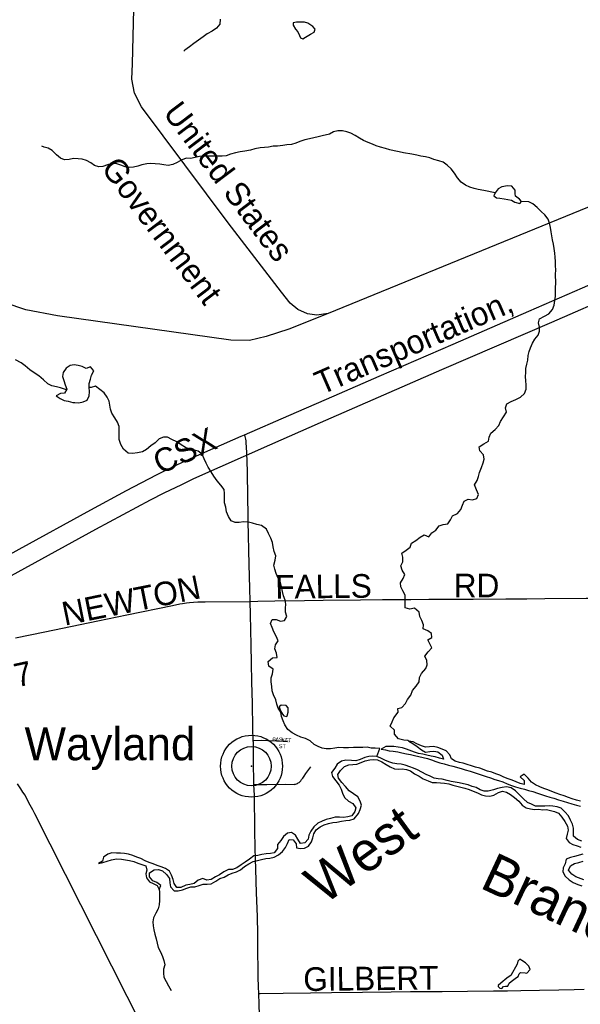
# Model space of a CAD drawing. Header units: feet. Extents: x 2113747 to 2516209, y 960708 to 1356798.
# Tile 171 of 206: x 2359090 to 2366212, y 1151434 to 1163935. Entities that reach past the tile are written whole.
import ezdxf

# ---------------------------------------------------------------- set-up
doc = ezdxf.new("R2010")
doc.units = ezdxf.units.FT
doc.header["$LTSCALE"] = 50
doc.header["$MEASUREMENT"] = 0
doc.linetypes.add('rr2', pattern=[0])
for name, color, linetype in [('0_Xref', 7, 'Continuous'), ('GM_X_County_Road', 3, 'Continuous'), ('GM_X_County_Road_Text', 3, 'Continuous'), ('GM_X_Major_Lake', 5, 'Continuous'), ('GM_X_Major_River', 5, 'Continuous'), ('GM_X_Major_River_Text', 5, 'Continuous'), ('GM_X_Minor_Lake', 5, 'Continuous'), ('GM_X_Minor_River', 5, 'Continuous'), ('GM_X_Rail_Line', 251, 'rr2'), ('GM_X_Rail_Line_Text', 251, 'Continuous'), ('GM_X_State_Route', 1, 'Continuous'), ('GM_X_Township_Road', 4, 'Continuous'), ('GM_X_Township_Road_Text', 4, 'Continuous'), ('GM_X_Township_Subdivision', 4, 'Continuous'), ('GM_X_Township_Subdivision_Text', 4, 'Continuous'), ('GM_X_Unincorporated', 1, 'Continuous'), ('GM_X_Unincorporated_Location', 2, 'Continuous'), ('GM_X_Unincorporated_Text', 251, 'Continuous')]:
    doc.layers.add(name, color=color, linetype=linetype)
doc.styles.add('Styledgn030', font='dgn030.shx')
doc.styles.add('Styledgn031', font='dgn031.shx')

# ---------------------------------------------------------------- blocks, each defined once
blk = doc.blocks.new('Unicorp17')
at = {"layer": 'GM_X_Unincorporated'}
for radius in [393, 249]:
    blk.add_circle((0, 0), radius, dxfattribs=at)
blk = doc.blocks.new('POR')
at = {"layer": 'GM_X_County_Road', "flags": 128}
for points in [[(2362016, 1156550), (2362013, 1156716), (2362007, 1157019), (2361994, 1157567), (2361994, 1157655), (2361989, 1157865), (2361983, 1158200), (2361975, 1158442), (2361969, 1158567), (2361967, 1158588), (2361964, 1158611), (2361955, 1158644), (2361947, 1158665)], [(2359035, 1156085), (2359411, 1156161), (2360082, 1156301), (2360452, 1156377), (2361030, 1156497), (2361126, 1156517), (2361158, 1156522), (2361207, 1156530), (2361248, 1156535), (2361300, 1156540), (2361351, 1156542), (2361447, 1156545), (2362016, 1156550)], [(2362016, 1156550), (2362115, 1156551), (2362330, 1156555), (2362707, 1156562), (2362944, 1156566), (2363419, 1156570), (2363698, 1156572), (2364060, 1156574), (2364286, 1156576), (2364852, 1156577), (2365266, 1156582), (2365534, 1156583), (2365761, 1156585), (2366285, 1156590), (2366512, 1156592), (2366725, 1156594), (2367273, 1156598), (2367535, 1156602), (2367575, 1156602)], [(2362057, 1154785), (2362051, 1154936), (2362046, 1155257), (2362040, 1155526), (2362034, 1155769), (2362030, 1155994), (2362022, 1156385), (2362016, 1156550)], [(2362066, 1154225), (2362062, 1154529), (2362058, 1154754), (2362057, 1154785)], [(2362128, 1151572), (2362124, 1151657), (2362121, 1151777), (2362118, 1151900), (2362117, 1152080), (2362114, 1152323), (2362109, 1152549), (2362100, 1152847), (2362091, 1153148), (2362085, 1153282), (2362083, 1153416), (2362078, 1153643), (2362075, 1153800), (2362073, 1153937), (2362071, 1154083), (2362066, 1154225)], [(2362174, 1149355), (2362167, 1149683), (2362162, 1149899), (2362150, 1150466), (2362145, 1150768), (2362144, 1151011), (2362133, 1151434), (2362128, 1151572)]]:
    blk.add_lwpolyline(points, dxfattribs=at)
at = {"layer": 'GM_X_Major_Lake'}
blk.add_line((2360964, 1150531), (2359283, 1153852), dxfattribs=at)
at = {"layer": 'GM_X_Major_Lake', "flags": 128}
blk.add_lwpolyline([(2359283, 1153852), (2359256, 1153904), (2359224, 1153964), (2359180, 1154043), (2359158, 1154088), (2359130, 1154129), (2359105, 1154168), (2359063, 1154233)], dxfattribs=at)
at = {"layer": 'GM_X_Major_River'}
blk.add_line((2360143, 1153252), (2360089, 1153221), dxfattribs=at)
at = {"layer": 'GM_X_Major_River', "flags": 128}
for points in [[(2366213, 1154011), (2366162, 1154024), (2366110, 1154042), (2366060, 1154059), (2366005, 1154079), (2365953, 1154098), (2365903, 1154116), (2365851, 1154137), (2365798, 1154157), (2365748, 1154172), (2365698, 1154194), (2365641, 1154219), (2365591, 1154255), (2365548, 1154306), (2365498, 1154354), (2365446, 1154323), (2365500, 1154274), (2365499, 1154224), (2365449, 1154237), (2365398, 1154259), (2365344, 1154278), (2365294, 1154298), (2365240, 1154319), (2365189, 1154341), (2365139, 1154360), (2365089, 1154382), (2365034, 1154395), (2364934, 1154430), (2364880, 1154444), (2364829, 1154461), (2364775, 1154479), (2364725, 1154496), (2364675, 1154506), (2364624, 1154519), (2364574, 1154549), (2364555, 1154602), (2364509, 1154654), (2364456, 1154674), (2364402, 1154693), (2364348, 1154705), (2364296, 1154702), (2364244, 1154697), (2364193, 1154715), (2364137, 1154742), (2364087, 1154766), (2364033, 1154773), (2364083, 1154744), (2364141, 1154708), (2364194, 1154665), (2364244, 1154637)], [(2364244, 1154637), (2364300, 1154644), (2364352, 1154648), (2364403, 1154641), (2364457, 1154599), (2364472, 1154547), (2364422, 1154559), (2364367, 1154574), (2364317, 1154586), (2364261, 1154599), (2364211, 1154611), (2364158, 1154620), (2364106, 1154636), (2364002, 1154675), (2363951, 1154692), (2363899, 1154700), (2363843, 1154705), (2363743, 1154708), (2363683, 1154673), (2363735, 1154666), (2363785, 1154654), (2363835, 1154647), (2363894, 1154638), (2363944, 1154626), (2364002, 1154615), (2364054, 1154605), (2364107, 1154592), (2364159, 1154580), (2364215, 1154569), (2364269, 1154553), (2364320, 1154538), (2364378, 1154518), (2364428, 1154501), (2364482, 1154485), (2364539, 1154472), (2364591, 1154458), (2364699, 1154428), (2364750, 1154412), (2364812, 1154395), (2364862, 1154377), (2364912, 1154358), (2364967, 1154342), (2365017, 1154325), (2365069, 1154311), (2365124, 1154290), (2365174, 1154276), (2365226, 1154257), (2365284, 1154235), (2365339, 1154214), (2365389, 1154196), (2365449, 1154179), (2365502, 1154165), (2365552, 1154150), (2365610, 1154135), (2365666, 1154115), (2365719, 1154098), (2365769, 1154080), (2365823, 1154063), (2365877, 1154049), (2365936, 1154028), (2365992, 1154014), (2366048, 1153997), (2366105, 1153979), (2366165, 1153962), (2366215, 1153949)], [(2360089, 1153221), (2360145, 1153236), (2360257, 1153269), (2360321, 1153282), (2360383, 1153276), (2360435, 1153269), (2360487, 1153258), (2360542, 1153246), (2360592, 1153225), (2360642, 1153209), (2360692, 1153192), (2360705, 1153139), (2360693, 1153089), (2360702, 1153039), (2360737, 1152987), (2360787, 1152966), (2360837, 1152942), (2360862, 1152890), (2360881, 1152941), (2360831, 1152980), (2360781, 1153000), (2360738, 1153052), (2360741, 1153102), (2360797, 1153140), (2360853, 1153147), (2360903, 1153128), (2360954, 1153082), (2360991, 1153030), (2360999, 1152976), (2361004, 1152926), (2361054, 1152876), (2361104, 1152875), (2361158, 1152888), (2361212, 1152910), (2361266, 1152925), (2361316, 1152925), (2361368, 1152942), (2361422, 1152961), (2361472, 1152959), (2361524, 1152964), (2361580, 1152998), (2361634, 1153029), (2361686, 1153046), (2361738, 1153078), (2361789, 1153097), (2361843, 1153116), (2361895, 1153142), (2361947, 1153183), (2361999, 1153219), (2362054, 1153246), (2362110, 1153261), (2362162, 1153271), (2362216, 1153284), (2362268, 1153290), (2362322, 1153303), (2362376, 1153330), (2362428, 1153374), (2362465, 1153425), (2362491, 1153475), (2362512, 1153526), (2362563, 1153524), (2362601, 1153473), (2362606, 1153420), (2362656, 1153413), (2362706, 1153418), (2362758, 1153440), (2362795, 1153497), (2362813, 1153547), (2362826, 1153599), (2362856, 1153650), (2362908, 1153688), (2362959, 1153713), (2363013, 1153728), (2363067, 1153740), (2363119, 1153745), (2363177, 1153757), (2363235, 1153766), (2363285, 1153771), (2363337, 1153787), (2363393, 1153856), (2363416, 1153908), (2363430, 1153961), (2363417, 1154015), (2363385, 1154067), (2363276, 1154146), (2363229, 1154199), (2363182, 1154251), (2363140, 1154303), (2363133, 1154353), (2363167, 1154403), (2363216, 1154454), (2363272, 1154474), (2363322, 1154477), (2363372, 1154482), (2363426, 1154506), (2363478, 1154523), (2363536, 1154539), (2363586, 1154542), (2363636, 1154536), (2363691, 1154511), (2363745, 1154478)], [(2364197, 1154380), (2364145, 1154410), (2364094, 1154433), (2364044, 1154451), (2363988, 1154470), (2363937, 1154484), (2363881, 1154485), (2363831, 1154496), (2363781, 1154514), (2363728, 1154535), (2363678, 1154559), (2363626, 1154578), (2363576, 1154584), (2363526, 1154581), (2363474, 1154567), (2363416, 1154544), (2363358, 1154523), (2363304, 1154529), (2363232, 1154532), (2363180, 1154520), (2363124, 1154481), (2363094, 1154430), (2363053, 1154378), (2363065, 1154326), (2363108, 1154270), (2363149, 1154218), (2363173, 1154165), (2363190, 1154113), (2363218, 1154061), (2363269, 1154013), (2363321, 1153982), (2363362, 1153930), (2363348, 1153880), (2363311, 1153827), (2363259, 1153812), (2363205, 1153806), (2363153, 1153811), (2363099, 1153809), (2363039, 1153794), (2362985, 1153781), (2362933, 1153761), (2362879, 1153732), (2362827, 1153686), (2362788, 1153633), (2362764, 1153583), (2362755, 1153532), (2362711, 1153482), (2362659, 1153477), (2362623, 1153529), (2362594, 1153581), (2362544, 1153616), (2362492, 1153606), (2362440, 1153565), (2362406, 1153515), (2362363, 1153464), (2362367, 1153410), (2362324, 1153355), (2362274, 1153349), (2362220, 1153344), (2362168, 1153334), (2362114, 1153323), (2362064, 1153318), (2362010, 1153276), (2361956, 1153239), (2361903, 1153204), (2361847, 1153166), (2361793, 1153147), (2361741, 1153146), (2361683, 1153114), (2361629, 1153079), (2361577, 1153052), (2361524, 1153018), (2361468, 1153009), (2361415, 1153031), (2361357, 1153010), (2361306, 1152967), (2361252, 1152953), (2361202, 1152948), (2361138, 1152917), (2361086, 1152915), (2361053, 1152967), (2361039, 1153019), (2361018, 1153073), (2360992, 1153124), (2360941, 1153160), (2360889, 1153178), (2360837, 1153195), (2360786, 1153217), (2360736, 1153234), (2360684, 1153256), (2360629, 1153285), (2360579, 1153303), (2360527, 1153324), (2360474, 1153340), (2360422, 1153347), (2360370, 1153351), (2360320, 1153352), (2360260, 1153355), (2360208, 1153341), (2360154, 1153304), (2360143, 1153252)], [(2363745, 1154478), (2363797, 1154448), (2363850, 1154424), (2363900, 1154421), (2363950, 1154424), (2364004, 1154414), (2364054, 1154399), (2364105, 1154361), (2364163, 1154330), (2364216, 1154296), (2364278, 1154271), (2364330, 1154251), (2364385, 1154250), (2364485, 1154243), (2364541, 1154231), (2364593, 1154216), (2364644, 1154202), (2364694, 1154189), (2364744, 1154177), (2364798, 1154160), (2364849, 1154140), (2364905, 1154117), (2364955, 1154095), (2365006, 1154080), (2365062, 1154077), (2365114, 1154091), (2365171, 1154122), (2365223, 1154142), (2365274, 1154129), (2365326, 1154097), (2365376, 1154060), (2365429, 1154012), (2365474, 1153961), (2365524, 1153929), (2365578, 1153914), (2365628, 1153908), (2365683, 1153911), (2365733, 1153905), (2365783, 1153906), (2365883, 1153883), (2365933, 1153861), (2365978, 1153808), (2366013, 1153756), (2366049, 1153696), (2366058, 1153646), (2366044, 1153592), (2366033, 1153539), (2366068, 1153488), (2366118, 1153462), (2366170, 1153445), (2366220, 1153431)], [(2366243, 1153341), (2366139, 1153312), (2366086, 1153299), (2366034, 1153275), (2366018, 1153218), (2365995, 1153166), (2365989, 1153114), (2366020, 1153062), (2366070, 1153016), (2366121, 1152979), (2366179, 1152955), (2366233, 1152938)], [(2366257, 1153014), (2366156, 1153054), (2366104, 1153085), (2366061, 1153137), (2366087, 1153191), (2366138, 1153220), (2366192, 1153236), (2366250, 1153251)], [(2366230, 1153504), (2366177, 1153525), (2366127, 1153569), (2366124, 1153619), (2366126, 1153669), (2366111, 1153721), (2366087, 1153773), (2366060, 1153827), (2366017, 1153878), (2365967, 1153922), (2365917, 1153939), (2365864, 1153949), (2365814, 1153952), (2365760, 1153950), (2365696, 1153949), (2365642, 1153950), (2365590, 1153974), (2365539, 1153997), (2365489, 1154041), (2365440, 1154095), (2365388, 1154144), (2365333, 1154184), (2365273, 1154197), (2365217, 1154188), (2365161, 1154174), (2365109, 1154155), (2365039, 1154138), (2364989, 1154142), (2364939, 1154155), (2364888, 1154185), (2364836, 1154200), (2364786, 1154222), (2364729, 1154231), (2364673, 1154245), (2364623, 1154254), (2364571, 1154264), (2364521, 1154275), (2364458, 1154293), (2364406, 1154296), (2364356, 1154306), (2364306, 1154329), (2364253, 1154353), (2364197, 1154380)]]:
    blk.add_lwpolyline(points, dxfattribs=at)
at = {"layer": 'GM_X_Minor_Lake'}
for p, q in [((2362690, 1163905), (2362606, 1163902)), ((2365246, 1161662), (2365337, 1161645)), ((2359763, 1159074), (2359791, 1159074)), ((2362402, 1155159), (2362428, 1155118)), ((2365408, 1151943), (2365327, 1151799))]:
    blk.add_line(p, q, dxfattribs=at)
at = {"layer": 'GM_X_Minor_Lake', "flags": 128}
for points in [[(2362606, 1163902), (2362566, 1163895), (2362564, 1163867), (2362593, 1163816), (2362623, 1163782), (2362646, 1163734), (2362656, 1163704), (2362686, 1163694), (2362722, 1163713), (2362784, 1163751), (2362830, 1163776), (2362843, 1163814), (2362815, 1163848), (2362777, 1163874), (2362752, 1163891), (2362708, 1163903), (2362690, 1163905)], [(2365337, 1161645), (2365379, 1161618), (2365443, 1161602), (2365463, 1161628), (2365441, 1161658), (2365390, 1161696), (2365384, 1161728), (2365383, 1161770), (2365343, 1161820), (2365287, 1161825), (2365215, 1161814), (2365169, 1161786), (2365129, 1161739), (2365114, 1161699), (2365148, 1161673), (2365188, 1161668), (2365246, 1161662)], [(2359791, 1159074), (2359841, 1159070), (2359895, 1159083), (2359949, 1159104), (2359974, 1159160), (2359976, 1159212), (2359971, 1159268), (2359974, 1159318), (2359988, 1159369), (2360003, 1159423), (2360031, 1159475), (2359988, 1159527), (2359934, 1159508), (2359884, 1159530), (2359834, 1159544), (2359782, 1159551), (2359732, 1159546), (2359680, 1159510), (2359644, 1159457), (2359635, 1159405), (2359651, 1159353), (2359666, 1159299), (2359689, 1159243), (2359661, 1159193), (2359609, 1159190), (2359555, 1159160), (2359606, 1159124), (2359656, 1159102), (2359706, 1159091), (2359763, 1159074)], [(2362428, 1155118), (2362444, 1155097), (2362484, 1155090), (2362488, 1155096), (2362502, 1155142), (2362499, 1155200), (2362473, 1155228), (2362413, 1155231), (2362385, 1155211), (2362402, 1155159)], [(2365327, 1151799), (2365295, 1151777), (2365258, 1151748), (2365226, 1151722), (2365200, 1151704), (2365170, 1151673), (2365168, 1151661), (2365189, 1151637), (2365213, 1151634), (2365235, 1151658), (2365263, 1151664), (2365291, 1151664), (2365306, 1151703), (2365332, 1151723), (2365400, 1151774), (2365422, 1151786), (2365435, 1151820), (2365451, 1151837), (2365513, 1151835), (2365533, 1151828), (2365573, 1151876), (2365559, 1151916), (2365516, 1151960), (2365470, 1151991), (2365445, 1152005), (2365420, 1151983), (2365408, 1151943)]]:
    blk.add_lwpolyline(points, dxfattribs=at)
at = {"layer": 'GM_X_Minor_River', "flags": 128}
for points in [[(2361638, 1163942), (2361632, 1163880), (2361591, 1163829), (2361535, 1163788), (2361473, 1163754), (2361420, 1163717), (2361360, 1163674), (2361304, 1163631), (2361249, 1163591)], [(2361249, 1163591), (2361187, 1163548), (2361177, 1163534)], [(2365128, 1161736), (2364987, 1161766), (2364916, 1161779), (2364862, 1161790), (2364810, 1161808), (2364752, 1161833), (2364699, 1161873), (2364650, 1161929), (2364612, 1161986), (2364573, 1162040), (2364522, 1162090), (2364468, 1162125), (2364416, 1162145), (2364351, 1162160), (2364299, 1162181), (2364243, 1162195), (2364187, 1162204), (2364136, 1162214), (2364070, 1162229), (2363964, 1162244), (2363912, 1162256), (2363849, 1162271), (2363793, 1162284), (2363737, 1162300), (2363673, 1162317), (2363620, 1162333), (2363570, 1162354), (2363518, 1162376), (2363459, 1162403), (2363407, 1162431), (2363352, 1162464), (2363298, 1162494), (2363246, 1162511), (2363191, 1162523), (2363131, 1162522), (2363077, 1162511), (2363026, 1162483), (2362934, 1162460), (2362882, 1162447), (2362826, 1162435), (2362770, 1162424), (2362712, 1162409), (2362648, 1162387), (2362596, 1162366), (2362544, 1162351), (2362484, 1162345), (2362432, 1162340), (2362364, 1162331), (2362312, 1162329), (2362252, 1162316), (2362200, 1162312), (2362144, 1162307), (2362076, 1162294), (2362024, 1162280), (2361950, 1162267), (2361890, 1162256), (2361830, 1162244), (2361770, 1162227), (2361712, 1162208), (2361660, 1162204), (2361540, 1162202), (2361478, 1162204), (2361425, 1162201), (2361375, 1162197), (2361319, 1162184), (2361259, 1162173), (2361209, 1162175), (2361151, 1162154), (2361092, 1162121), (2361036, 1162095), (2360974, 1162086), (2360922, 1162094), (2360871, 1162101), (2360811, 1162106), (2360755, 1162108), (2360703, 1162103), (2360643, 1162093), (2360589, 1162074), (2360537, 1162063), (2360483, 1162059), (2360431, 1162066), (2360375, 1162088), (2360324, 1162103), (2360262, 1162109), (2360204, 1162092), (2360148, 1162073), (2360094, 1162067), (2360042, 1162084), (2359992, 1162116), (2359939, 1162147), (2359883, 1162163), (2359833, 1162170), (2359773, 1162174), (2359717, 1162159), (2359661, 1162158), (2359610, 1162178), (2359558, 1162221), (2359503, 1162275), (2359451, 1162305), (2359400, 1162318)], [(2359400, 1162318), (2359372, 1162328)], [(2365522, 1159245), (2365525, 1159299), (2365519, 1159349), (2365516, 1159405), (2365518, 1159455), (2365519, 1159506), (2365534, 1159562), (2365544, 1159614), (2365551, 1159670), (2365563, 1159721), (2365578, 1159771), (2365604, 1159827), (2365635, 1159878), (2365675, 1159928), (2365694, 1159981), (2365692, 1160031), (2365681, 1160085), (2365693, 1160137), (2365755, 1160170), (2365810, 1160201), (2365860, 1160257), (2365881, 1160312), (2365889, 1160368), (2365896, 1160426), (2365895, 1160534), (2365899, 1160590), (2365897, 1160705), (2365899, 1160755), (2365898, 1160815), (2365896, 1160865), (2365893, 1160921), (2365889, 1160971), (2365878, 1161029), (2365869, 1161085), (2365857, 1161141), (2365850, 1161193), (2365842, 1161243), (2365833, 1161296), (2365819, 1161352), (2365802, 1161403), (2365763, 1161459), (2365713, 1161501), (2365664, 1161552), (2365610, 1161596), (2365557, 1161621), (2365463, 1161628)], [(2359685, 1159237), (2359608, 1159260), (2359558, 1159272), (2359500, 1159285), (2359446, 1159311), (2359391, 1159364), (2359332, 1159412), (2359272, 1159451), (2359217, 1159489), (2359159, 1159542), (2359108, 1159580), (2359038, 1159617)], [(2361141, 1158539), (2361088, 1158574), (2361024, 1158604), (2360967, 1158633), (2360915, 1158635), (2360861, 1158614), (2360810, 1158561), (2360756, 1158523), (2360700, 1158478), (2360649, 1158449), (2360585, 1158435), (2360525, 1158426), (2360468, 1158431), (2360410, 1158483), (2360373, 1158543), (2360352, 1158605), (2360352, 1158659), (2360355, 1158717), (2360353, 1158769), (2360334, 1158825), (2360300, 1158879), (2360261, 1158938), (2360242, 1158990), (2360236, 1159040), (2360227, 1159090), (2360201, 1159144), (2360164, 1159196), (2360108, 1159238), (2360053, 1159281), (2359999, 1159267), (2359971, 1159266)], [(2364033, 1154773), (2364020, 1154785), (2363968, 1154789), (2363902, 1154806), (2363851, 1154862), (2363851, 1154916), (2363798, 1154967), (2363820, 1155022), (2363843, 1155072), (2363897, 1155141), (2363892, 1155191), (2363946, 1155204), (2363992, 1155254), (2364017, 1155305), (2364057, 1155357), (2364082, 1155416), (2364126, 1155472), (2364163, 1155527), (2364169, 1155583), (2364196, 1155633), (2364250, 1155696), (2364265, 1155746), (2364263, 1155797), (2364236, 1155854), (2364279, 1155907), (2364325, 1155958), (2364302, 1156010), (2364274, 1156061), (2364326, 1156092), (2364323, 1156142), (2364273, 1156174), (2364216, 1156201), (2364220, 1156251), (2364197, 1156307), (2364175, 1156359), (2364166, 1156411), (2364105, 1156463), (2364048, 1156450), (2363987, 1156469), (2363985, 1156522), (2363988, 1156576), (2363986, 1156630), (2363959, 1156682), (2363930, 1156736), (2363928, 1156786), (2363961, 1156840), (2363983, 1156890), (2363950, 1156946), (2363930, 1157000), (2363959, 1157053), (2363955, 1157109), (2363944, 1157163), (2363998, 1157199), (2364049, 1157240), (2364069, 1157290), (2364121, 1157321), (2364176, 1157366), (2364230, 1157396), (2364287, 1157369), (2364324, 1157420), (2364376, 1157454), (2364419, 1157507), (2364471, 1157525), (2364527, 1157536), (2364563, 1157586), (2364588, 1157637), (2364650, 1157666), (2364694, 1157716), (2364715, 1157771), (2364737, 1157821), (2364789, 1157848), (2364843, 1157838), (2364897, 1157855), (2364918, 1157907), (2364892, 1157967), (2364867, 1158029), (2364902, 1158083), (2364920, 1158134), (2364929, 1158186), (2364955, 1158248), (2364978, 1158307), (2364990, 1158357), (2364981, 1158411), (2364935, 1158463), (2364928, 1158513), (2364986, 1158552), (2365044, 1158582), (2365055, 1158636), (2365073, 1158687), (2365128, 1158733), (2365176, 1158784), (2365197, 1158834), (2365237, 1158893), (2365272, 1158952), (2365262, 1159006), (2365279, 1159058), (2365335, 1159089), (2365391, 1159113), (2365451, 1159142), (2365502, 1159187), (2365522, 1159245)], [(2363626, 1154578), (2363663, 1154683), (2363607, 1154687), (2363553, 1154688), (2363502, 1154697), (2363448, 1154695), (2363330, 1154694), (2363268, 1154689), (2363202, 1154690), (2363144, 1154696), (2363092, 1154685), (2363038, 1154678), (2362984, 1154676), (2362933, 1154687), (2362881, 1154705), (2362829, 1154734), (2362778, 1154780), (2362722, 1154807), (2362661, 1154827), (2362605, 1154852), (2362553, 1154880), (2362498, 1154923), (2362459, 1154981), (2362439, 1155033), (2362416, 1155087), (2362406, 1155141), (2362375, 1155193), (2362357, 1155245), (2362344, 1155299), (2362313, 1155363), (2362299, 1155415), (2362292, 1155469), (2362284, 1155527), (2362283, 1155581), (2362301, 1155631), (2362308, 1155687), (2362254, 1155725), (2362247, 1155787), (2362301, 1155832), (2362359, 1155838), (2362352, 1155894), (2362333, 1155948), (2362341, 1155999), (2362374, 1156049), (2362346, 1156109), (2362317, 1156165), (2362299, 1156217), (2362276, 1156269), (2362296, 1156319), (2362350, 1156318), (2362402, 1156300), (2362456, 1156307), (2362485, 1156359), (2362467, 1156411), (2362466, 1156463), (2362472, 1156513), (2362461, 1156567), (2362443, 1156621), (2362430, 1156677), (2362417, 1156735), (2362405, 1156791), (2362374, 1156845), (2362350, 1156903), (2362333, 1156957), (2362318, 1157011), (2362336, 1157071), (2362343, 1157130), (2362323, 1157184), (2362310, 1157244), (2362302, 1157298), (2362281, 1157354), (2362252, 1157413), (2362224, 1157467), (2362161, 1157511), (2362103, 1157526), (2362049, 1157544), (2361996, 1157555), (2361934, 1157558), (2361880, 1157550), (2361828, 1157553), (2361778, 1157573), (2361741, 1157629), (2361716, 1157686), (2361710, 1157745), (2361691, 1157801), (2361693, 1157867), (2361690, 1157921), (2361689, 1157971), (2361645, 1158025), (2361600, 1158082), (2361558, 1158140), (2361521, 1158196), (2361486, 1158252), (2361460, 1158303), (2361435, 1158361), (2361408, 1158419), (2361356, 1158457), (2361306, 1158470), (2361249, 1158482), (2361195, 1158505), (2361141, 1158539)], [(2360862, 1152890), (2360866, 1152860), (2360865, 1152804), (2360867, 1152750), (2360862, 1152696), (2360850, 1152646), (2360819, 1152589), (2360789, 1152533), (2360782, 1152482), (2360784, 1152428), (2360793, 1152378), (2360807, 1152326), (2360822, 1152264), (2360835, 1152212), (2360851, 1152156), (2360878, 1152098), (2360903, 1152041), (2360923, 1151989), (2360932, 1151935), (2360918, 1151880), (2360915, 1151828), (2360923, 1151778), (2360952, 1151724), (2360982, 1151668), (2361013, 1151611), (2361015, 1151607)]]:
    blk.add_lwpolyline(points, dxfattribs=at)
at = {"layer": 'GM_X_Rail_Line', "flags": 128}
for points in [[(2329903, 1149979), (2330502, 1150028), (2332029, 1150170), (2333367, 1150292), (2333717, 1150327), (2334003, 1150357), (2334423, 1150409), (2335849, 1150585), (2337327, 1150769), (2338827, 1150956), (2340135, 1151117), (2340441, 1151156), (2340712, 1151196), (2341025, 1151243), (2341359, 1151307), (2343118, 1151604), (2345280, 1151969), (2347053, 1152269), (2348189, 1152468), (2349095, 1152623), (2350077, 1152788), (2350349, 1152834), (2350629, 1152887), (2350861, 1152938), (2351007, 1152971), (2351171, 1153011), (2351352, 1153058), (2351532, 1153107), (2351677, 1153152), (2351836, 1153198), (2352038, 1153266), (2352219, 1153331), (2352467, 1153421), (2352667, 1153501), (2352835, 1153570), (2352972, 1153630), (2353127, 1153700), (2353286, 1153771), (2353426, 1153840), (2353573, 1153913), (2353737, 1154000), (2354063, 1154174), (2354647, 1154495), (2355923, 1155198), (2357480, 1156053), (2360059, 1157466), (2360750, 1157837), (2360926, 1157926), (2361150, 1158035), (2361304, 1158108), (2361637, 1158258), (2362266, 1158538), (2362912, 1158819), (2364454, 1159492), (2365848, 1160096), (2367520, 1160823), (2368282, 1161152), (2369532, 1161696), (2370365, 1162057), (2371406, 1162508), (2373300, 1163330), (2374689, 1163934), (2376039, 1164520), (2378319, 1165515)], [(2363008, 1160206), (2362947, 1160181), (2362507, 1160007), (2362220, 1159911), (2362009, 1159861), (2361772, 1159868), (2359570, 1160177), (2359169, 1160252), (2358906, 1160340), (2358728, 1160472), (2358609, 1160639), (2358490, 1160832), (2358444, 1161037), (2358452, 1161219), (2358477, 1161428), (2358570, 1161663), (2358664, 1161910), (2358710, 1162164), (2358716, 1162446), (2358586, 1164045), (2358550, 1164280), (2358507, 1164468), (2358421, 1164643), (2358309, 1164768), (2358167, 1164892), (2358067, 1164946), (2357895, 1164991), (2357044, 1165139), (2356824, 1165143), (2356610, 1165114), (2356344, 1165039), (2356114, 1164935), (2355894, 1164795), (2355672, 1164640), (2355512, 1164481), (2355363, 1164292), (2355216, 1164083), (2355113, 1163804), (2354785, 1163033), (2354668, 1162760), (2354570, 1162618), (2354393, 1162476), (2354231, 1162372), (2353743, 1162064), (2353439, 1161886), (2353256, 1161770), (2353096, 1161641), (2352946, 1161481), (2352865, 1161356), (2352791, 1161180), (2352732, 1160900), (2352676, 1160677), (2352579, 1160510), (2352452, 1160371), (2352321, 1160272), (2352149, 1160199), (2351944, 1160135), (2350882, 1159820)], [(2363008, 1160206), (2362865, 1160182), (2362745, 1160199), (2362623, 1160257), (2362524, 1160336), (2362414, 1160474), (2361740, 1161356), (2360636, 1162827), (2360550, 1163002), (2360514, 1163179), (2360525, 1163373), (2360560, 1164940)], [(2370015, 1163090), (2368063, 1162272), (2363008, 1160206)]]:
    blk.add_lwpolyline(points, dxfattribs=at)
at = {"layer": 'GM_X_State_Route', "flags": 128}
blk.add_lwpolyline([(2356198, 1155627), (2356551, 1155822), (2357052, 1156096), (2357489, 1156337), (2358131, 1156690), (2358191, 1156723), (2358447, 1156863), (2359085, 1157214), (2359992, 1157712), (2360448, 1157959), (2360829, 1158156), (2361095, 1158286), (2361297, 1158381), (2361904, 1158647), (2361947, 1158665), (2362509, 1158910), (2363084, 1159160), (2363657, 1159410), (2364595, 1159817), (2365559, 1160234), (2366239, 1160531), (2366711, 1160736), (2367269, 1160976), (2367654, 1161145)], dxfattribs=at)
at = {"layer": 'GM_X_Township_Road', "flags": 128}
blk.add_lwpolyline([(2362128, 1151572), (2362143, 1151572), (2362436, 1151576), (2362784, 1151580), (2363049, 1151584), (2363443, 1151588), (2363810, 1151592), (2364053, 1151595), (2364187, 1151595), (2364458, 1151597), (2364778, 1151600), (2365109, 1151605), (2365288, 1151606), (2365457, 1151608), (2365695, 1151612), (2365940, 1151616), (2366134, 1151621), (2366260, 1151624)], dxfattribs=at)
at = {"layer": 'GM_X_Township_Subdivision', "flags": 128}
for points in [[(2362057, 1154785), (2362066, 1154785), (2362167, 1154787), (2362243, 1154785), (2362351, 1154780), (2362439, 1154776), (2362460, 1154774), (2362494, 1154770)], [(2362066, 1154225), (2362229, 1154226), (2362468, 1154227), (2362575, 1154226), (2362586, 1154227), (2362595, 1154229), (2362607, 1154233), (2362618, 1154238), (2362628, 1154244), (2362640, 1154252), (2362651, 1154262), (2362661, 1154273), (2362671, 1154286), (2362685, 1154304), (2362702, 1154330), (2362724, 1154363), (2362749, 1154398), (2362788, 1154447)]]:
    blk.add_lwpolyline(points, dxfattribs=at)
at = {"layer": 'GM_X_Unincorporated_Location'}
blk.add_point((2362035, 1154457), dxfattribs=at)
at = {"color": 7, "linetype": 'Continuous', "lineweight": 0}
blk.add_blockref('Unicorp17', (2362035, 1154457), dxfattribs=at)
at = {"layer": 'GM_X_County_Road_Text', "char_height": 300, "attachment_point": 7, "line_spacing_factor": 0.8, "style": 'Styledgn030'}
for s, insert, rotation in [('{\\Fdgn000|c0;\\C256;FALLS}', (2362338, 1156579), 0.6484), ('{\\Fdgn000|c0;\\C256;RD}', (2364604, 1156601), 0), ('{\\Fdgn000|c0;\\C256;NEWTON}', (2359662, 1156236), 11.3991), ('{\\Fdgn000|c0;\\C256;7}', (2359054, 1155457), 12.1668)]:
    blk.add_mtext(s, dxfattribs=dict(at, insert=insert, rotation=rotation))
at = {"layer": 'GM_X_Major_River_Text', "attachment_point": 7, "line_spacing_factor": 0.8, "style": 'Styledgn031'}
for s, insert, char_height, rotation in [('{\\Fdgn000|c0;\\C256;West}', (2362958, 1152682), 500.3, 35.9872), ('{\\Fdgn000|c0;\\C256;Branch}', (2364917, 1152913), 500.19, 334.9775)]:
    blk.add_mtext(s, dxfattribs=dict(at, insert=insert, char_height=char_height, rotation=rotation))
at = {"layer": 'GM_X_Rail_Line_Text', "char_height": 299, "attachment_point": 7, "line_spacing_factor": 0.8, "style": 'Styledgn030'}
for s, insert, rotation in [('{\\Fdgn000|c0;\\C256;United States}', (2360898, 1162747), 307.0609), ('{\\Fdgn000|c0;\\C256;Government}', (2360111, 1162044), 307.0969), ('{\\Fdgn000|c0;\\C256;Transportation,}', (2362957, 1159085), 23.4852), ('{\\Fdgn000|c0;\\C256;CSX}', (2360875, 1158153), 24.5516)]:
    blk.add_mtext(s, dxfattribs=dict(at, insert=insert, rotation=rotation))
at = {"layer": 'GM_X_Township_Road_Text', "insert": (2362694, 1151598), "char_height": 300, "attachment_point": 7, "rotation": 0.6521, "line_spacing_factor": 0.8, "style": 'Styledgn030'}
blk.add_mtext('{\\Fdgn000|c0;\\C256;GILBERT}', dxfattribs=at)
at = {"layer": 'GM_X_Township_Subdivision_Text', "char_height": 50, "attachment_point": 7, "line_spacing_factor": 0.8, "style": 'Styledgn030'}
for s, insert, rotation in [('{\\Fdgn000|c0;\\C256;B}', (2362298, 1154776), 356.866), ('{\\Fdgn000|c0;\\C256;A}', (2362337, 1154773), 356.8855), ('{\\Fdgn000|c0;\\C256;S}', (2362381, 1154771), 356.8838), ('{\\Fdgn000|c0;\\C256;K}', (2362416, 1154769), 356.3909), ('{\\Fdgn000|c0;\\C256;E}', (2362459, 1154766), 354.0882), ('{\\Fdgn000|c0;\\C256;T}', (2362493, 1154763), 353.3189), ('{\\Fdgn000|c0;\\C256;ST}', (2362382, 1154685), 0)]:
    blk.add_mtext(s, dxfattribs=dict(at, insert=insert, rotation=rotation))
at = {"layer": 'GM_X_Unincorporated_Text', "insert": (2359152, 1154407), "char_height": 417, "attachment_point": 7, "rotation": 0, "line_spacing_factor": 0.8, "style": 'Styledgn030'}
blk.add_mtext('{\\Fdgn000|c0;\\C256;Wayland}', dxfattribs=at)

msp = doc.modelspace()

# ---------------------------------------------------------------- block references
at = {"layer": '0_Xref'}
msp.add_blockref('POR', (0, 0), dxfattribs=at)

doc.saveas('drawing.dxf')
